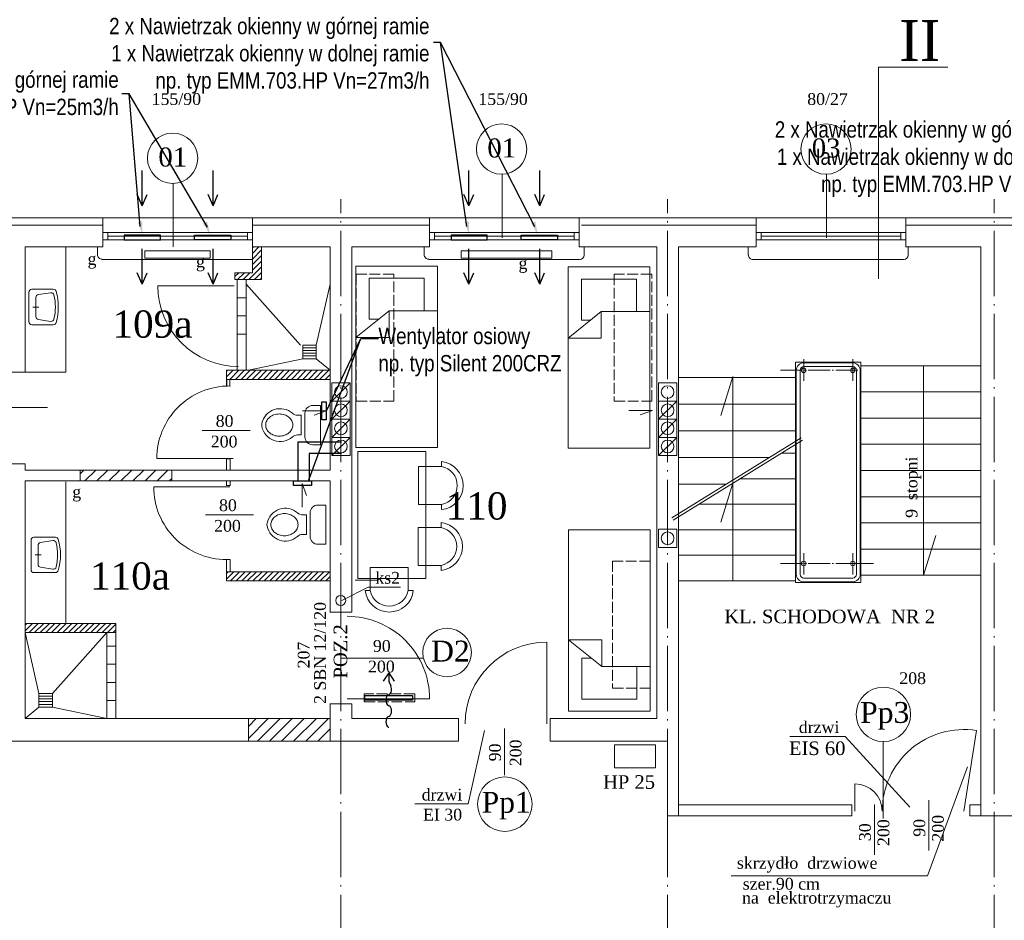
# Model space of a CAD drawing. Extents: x -26247 to 57310, y -7736 to 23659.
# Tile 4 of 15: x 16764 to 17849, y 9643 to 10636. Entities that reach past the tile are written whole.
import ezdxf
from ezdxf import colors
from ezdxf.entities.mleader import LeaderData, LeaderLine
from ezdxf.math import Vec2, Vec3

# ---------------------------------------------------------------- set-up
doc = ezdxf.new("R2010")
doc.units = 0
doc.header["$MEASUREMENT"] = 0
doc.linetypes.add('xref_PW-etapII$0$ACAD_ISO02W100', pattern=[15, 12, -3])
doc.linetypes.add('xref_PW-etapII$0$ACAD_ISO04W100', pattern=[30.5, 24, -3, 0.5, -3])
doc.layers.get('0').update_dxf_attribs({"color": 8, "linetype": 'CONTINUOUS'})
for name, color, linetype, lineweight in [('#2DL_SYM', 250, 'CONTINUOUS', 30), ('#Nawiew', 250, 'CONTINUOUS', 30), ('xref_PW-etapII$0$CIENKIE', 8, 'CONTINUOUS', 9), ('xref_PW-etapII$0$NAPIS', 8, 'CONTINUOUS', 9), ('xref_PW-etapII$0$OSIE', 8, 'xref_PW-etapII$0$ACAD_ISO04W100', 9), ('xref_PW-etapII$0$PRZERYW', 8, 'xref_PW-etapII$0$ACAD_ISO02W100', 9), ('xref_PW-etapII$0$SCIANY', 8, 'CONTINUOUS', 9), ('xref_PW-etapII$0$urzadzenia', 8, 'CONTINUOUS', 9), ('xref_PW-etapII$0$URZĄDZENIA', 8, 'CONTINUOUS', 9)]:
    doc.layers.add(name, color=color, linetype=linetype, lineweight=lineweight)
for name, color, linetype in [('#KS OPIS', 7, 'CONTINUOUS'), ('#WM_Tabelka pom', 7, 'CONTINUOUS'), ('CIENKIE', 8, 'CONTINUOUS')]:
    doc.layers.add(name, color=color, linetype=linetype)
doc.styles.get("Standard").update_dxf_attribs({"font": 'arial.ttf'})
doc.styles.add('xref_PW-etapII$0$NEWROMAN', font='TIMES.TTF')
pattern_1 = [(45, (0, 0), (-6.629126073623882, 6.629126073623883), [])]
pattern_2 = [(45, (0, 0), (-3.093592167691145, 3.093592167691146), [])]

# ---------------------------------------------------------------- blocks, each defined once
blk = doc.blocks.new('CPLS_455')
at = {"lineweight": 30}
for p, q in [((-0.4961523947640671, 0.008079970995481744), (-0.5, 1.13686837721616e-13)), ((-0.3038476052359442, 0.008079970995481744), (-0.2961523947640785, -0.008079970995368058)), ((-0.09615239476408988, 0.008079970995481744), (-0.1038476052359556, -0.008079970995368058)), ((0.09615239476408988, 0.008079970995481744), (0.1038476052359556, -0.008079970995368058)), ((0.5, 1.13686837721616e-13), (0.3500000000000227, 0.1000000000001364)), ((0.5, 1.13686837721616e-13), (0.3500000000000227, -0.09999999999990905)), ((0.5, 1.13686837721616e-13), (0.3710277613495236, 1.13686837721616e-13)), ((0.3307530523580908, -0.008468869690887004), (0.2591373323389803, -0.03998057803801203))]:
    blk.add_line(p, q, dxfattribs=at)
blk.add_arc((0.3710277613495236, -0.09999999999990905), 0.09999999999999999, 90, 113.7500250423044, dxfattribs=at)
for centre, major_axis, ratio, start_param, end_param in [((-0.3999999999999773, -0.00840329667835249), (-0.09999999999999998, 0), 0.5999999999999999, 3.419892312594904, 6.004885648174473), ((0, -0.00840329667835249), (-0.09999999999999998, 0), 0.6000000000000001, 3.419892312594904, 6.004885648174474), ((-0.1999999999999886, 0.008403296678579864), (0.09999999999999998, 9.999999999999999e-17), 0.6, 3.419892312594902, 6.004885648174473), ((0.1999999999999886, 0.008403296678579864), (0.09999999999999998, 0), 0.6000000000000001, 3.419892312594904, 5.345149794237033)]:
    blk.add_ellipse(centre, major_axis=major_axis, ratio=ratio, start_param=start_param, end_param=end_param, dxfattribs=at)
blk = doc.blocks.new('xref_PW-etapII$0$R053')
for p, q in [((0, 0.6082824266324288), (0, 0)), ((0.9166666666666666, 0.6916157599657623), (0.08333333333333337, 0.6916157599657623)), ((0.5, 0.5749490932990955), (0.5, 0.4082824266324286)), ((0.9999999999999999, -1.665334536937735e-16), (0.9999999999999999, 0.6082824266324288)), ((0.09487853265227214, 0.07453731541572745), (0.1485485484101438, 0.4210379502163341)), ((0.7691001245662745, 0.4916157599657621), (0.2308998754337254, 0.4916157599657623)), ((0.9051214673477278, 0.07453731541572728), (0.8514514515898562, 0.4210379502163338))]:
    blk.add_line(p, q)
for centre, radius, start, end in [((0.08333333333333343, 0.6082824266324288), 0.08333333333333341, 90.00000000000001, 180), ((0.9166666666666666, 0.6082824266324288), 0.08333333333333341, 0, 90), ((0.2308998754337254, 0.4082824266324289), 0.08333333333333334, 90, 171.1953358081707), ((0.7691001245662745, 0.4082824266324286), 0.08333333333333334, 8.80466419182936, 90), ((0.08333333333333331, 0), 0.08333333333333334, 180, 254.0470482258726), ((0.1772298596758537, 0.0617817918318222), 0.08333333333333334, 171.1953358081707, 256.979782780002), ((0.8227701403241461, 0.06178179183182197), 0.08333333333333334, 283.0202172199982, 8.804664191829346), ((0.5, 1.457605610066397), 1.599323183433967, 254.0470482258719, 285.9529517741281), ((0.5, 1.457605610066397), 1.515989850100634, 256.9797827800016, 283.0202172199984), ((0.9166666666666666, -1.665334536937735e-16), 0.08333333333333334, 285.9529517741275, 0)]:
    blk.add_arc(centre, radius, start, end)
blk = doc.blocks.new('xref_PW-etapII$0$R056')
for p, q in [((-0.3320547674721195, 0.9984149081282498), (0.334611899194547, 0.9984149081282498)), ((-0.3320547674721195, 0.8650815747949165), (-0.3320547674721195, 0.9984149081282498)), ((0.334611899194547, 0.9984149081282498), (0.3346118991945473, 0.8650815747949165)), ((0.201278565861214, 0.731748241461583), (-0.1987214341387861, 0.731748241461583)), ((-0.1653881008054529, 0.6702006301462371), (0.001278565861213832, 0.6702006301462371)), ((-0.1653881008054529, 0.6702006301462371), (-0.1653881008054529, 0.6074354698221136)), ((0.1679452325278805, 0.6702006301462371), (0.001278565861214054, 0.6702006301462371)), ((0.1679452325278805, 0.6702006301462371), (0.1679452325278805, 0.6074354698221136))]:
    blk.add_line(p, q)
blk.add_lwpolyline([(0.001278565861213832, 0.06658816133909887, 0.1175142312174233), (0.07149093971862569, 0.0833211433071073, 0.104443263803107), (0.134659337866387, 0.1339908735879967, 0.09007089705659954), (0.1750442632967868, 0.2067066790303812, 0.08201000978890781), (0.1899074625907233, 0.296715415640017, 0.08201000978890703), (0.1750442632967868, 0.3867241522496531, 0.0900708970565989), (0.134659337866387, 0.4594399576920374, 0.1044432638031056), (0.07149093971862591, 0.510109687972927, 0.1175142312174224), (0.001278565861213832, 0.5268426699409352, 0.1175142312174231), (-0.06893380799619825, 0.5101096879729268, 0.1044432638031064), (-0.1321022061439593, 0.4594399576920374, 0.09007089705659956), (-0.1724871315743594, 0.3867241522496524, 0.08201000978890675), (-0.1873503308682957, 0.296715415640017, 0.08201000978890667), (-0.1724871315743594, 0.2067066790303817, 0.0900708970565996), (-0.1321022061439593, 0.1339908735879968, 0.1044432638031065), (-0.06893380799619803, 0.0833211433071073, 0.1175142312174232)], format="xyb", close=True)
for centre, radius, start, end in [((-0.1987214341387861, 0.8650815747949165), 0.1333333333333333, 180, 270), ((0.201278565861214, 0.8650815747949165), 0.1333333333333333, 270, 0), ((0.0377247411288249, 0.3112250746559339), 0.3149262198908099, 138.6390039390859, 258.4219483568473), ((-0.2987214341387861, 0.6074354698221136), 0.1333333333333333, 318.6390039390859, 0), ((-0.03516760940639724, 0.3112250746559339), 0.3149262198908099, 281.5780516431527, 41.36099606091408), ((0.3012785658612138, 0.6074354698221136), 0.1333333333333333, 180, 221.3609960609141), ((0.001278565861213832, 0.133327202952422), 0.1333333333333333, 258.4219483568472, 281.5780516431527)]:
    blk.add_arc(centre, radius, start, end)
blk = doc.blocks.new('xref_PW-etapII$0$A$C783649DA')
at = {"layer": 'xref_PW-etapII$0$CIENKIE', "ltscale": 3}
for p, q in [((-3500.788891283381, 550.0122239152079), (-3529.870379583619, 535.066864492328)), ((-3465.358818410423, 550.0122239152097), (-3500.788891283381, 550.0122239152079))]:
    blk.add_line(p, q, dxfattribs=at)
blk.add_circle((-3531.162069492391, 535.2093890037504), 5.5, dxfattribs=at)
at = {"layer": 'xref_PW-etapII$0$NAPIS', "lineweight": 25, "ltscale": 3, "style": 'xref_PW-etapII$0$NEWROMAN'}
blk.add_text('ks2', height=13, dxfattribs=at).set_placement((-3493.064117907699, 553.7165606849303))
blk = doc.blocks.new('xref_PW-etapII')
at = {"layer": 'xref_PW-etapII$0$CIENKIE', "ltscale": 3}
h = blk.add_hatch(dxfattribs=at)
h.set_pattern_fill('ANSI31', color=256, scale=75, style=0)
h.set_pattern_definition(pattern_1)
h.paths.add_polyline_path([(38743.78920557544, 15993.80888814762), (38743.78920557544, 15981.80888814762), (38844.78920557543, 15981.80888814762), (38844.78920557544, 15993.80888814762)])
at = {"layer": 'xref_PW-etapII$0$urzadzenia', "ltscale": 3}
h = blk.add_hatch(dxfattribs=at)
h.set_pattern_fill('ANSI31', color=256, scale=35, style=0)
h.set_pattern_definition([(45, (26634.02808259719, 14152.41620198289), (-3.093592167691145, 3.093592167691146), [])])
h.paths.add_polyline_path([(38683.30064004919, 15824.80888814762), (38683.30064004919, 15814.80888814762), (38783.30064004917, 15814.80888814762), (38783.30064004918, 15824.80888814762)])
h = blk.add_hatch(dxfattribs=at)
h.set_pattern_fill('ANSI31', color=256, scale=75, style=0)
h.set_pattern_definition(pattern_1)
h.paths.add_polyline_path([(39019.30064004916, 15719.80888814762), (38929.30064004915, 15719.80888814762), (38929.30064004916, 15694.80888814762), (39019.30064004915, 15694.80888814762)])
at = {"layer": 'xref_PW-etapII$0$URZĄDZENIA', "ltscale": 3}
h = blk.add_hatch(dxfattribs=at)
h.set_pattern_fill('ANSI31', color=256, scale=35, style=0)
h.set_pattern_definition([(45, (-2.5, 0), (-3.093592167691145, 3.093592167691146), [])])
h.paths.add_polyline_path([(38943.80064004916, 16203.80888814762), (38943.80064004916, 16239.80888814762), (38933.80064004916, 16239.80888814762), (38933.80064004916, 16211.30888814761), (38914.43933489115, 16211.30888814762), (38914.43933489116, 16203.80888814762)])
h = blk.add_hatch(dxfattribs=at)
h.set_pattern_fill('ANSI31', color=256, scale=35, style=0)
h.set_pattern_definition(pattern_2)
h.paths.add_polyline_path([(39019.30064004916, 16093.80888814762), (39019.30064004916, 16103.80888814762), (38905.30064004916, 16103.80888814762), (38905.30064004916, 16093.80888814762)])
h = blk.add_hatch(dxfattribs=at)
h.set_pattern_fill('ANSI31', color=256, scale=35, style=0)
h.set_pattern_definition(pattern_2)
h.paths.add_polyline_path([(38905.30064004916, 15881.80888814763), (38905.30064004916, 15871.80888814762), (39019.30064004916, 15871.80888814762), (39019.30064004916, 15881.80888814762)])
at = {"layer": 'xref_PW-etapII$0$CIENKIE', "color": 8, "ltscale": 3}
for p, q in [((39208.80064004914, 16249.80888814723), (39208.80064004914, 16319.88765112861)), ((39566.30064004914, 16249.80888814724), (39566.30064004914, 16319.88765112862)), ((38846.30064004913, 16239.80888814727), (38846.30064004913, 16309.88765112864)), ((38766.30064004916, 16271.80888814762), (38933.80064004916, 16271.80888814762)), ((39126.30064004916, 16271.80888814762), (39296.30064004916, 16271.80888814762)), ((39486.30064004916, 16271.80888814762), (39656.30064004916, 16271.80888814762)), ((38576.30064004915, 16263.80888814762), (38768.80064004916, 16263.80888814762)), ((38768.80064004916, 16255.67033162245), (38933.80064004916, 16255.67033162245)), ((38774.30064004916, 16255.67033162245), (38774.30064004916, 16247.67033162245)), ((38928.30064004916, 16255.67033162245), (38928.30064004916, 16247.67033162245)), ((38933.80064004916, 16263.80888814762), (39128.80064004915, 16263.80888814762)), ((39128.80064004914, 16255.67033162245), (39293.80064004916, 16255.67033162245)), ((39134.30064004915, 16255.67033162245), (39134.30064004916, 16247.67033162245)), ((39288.30064004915, 16255.67033162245), (39288.30064004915, 16247.67033162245)), ((39296.30064004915, 16263.80888814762), (39488.80064004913, 16263.80888814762)), ((39488.80064004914, 16255.67033162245), (39653.80064004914, 16255.67033162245)), ((39494.30064004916, 16255.67033162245), (39494.30064004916, 16247.67033162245)), ((39648.30064004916, 16255.67033162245), (39648.30064004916, 16247.67033162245)), ((39653.80064004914, 16263.80888814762), (39848.80064004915, 16263.80888814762)), ((38768.80064004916, 16247.67033162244), (38933.80064004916, 16247.67033162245)), ((38774.30064004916, 16251.67033162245), (38928.30064004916, 16251.67033162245)), ((39128.80064004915, 16247.67033162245), (39293.80064004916, 16247.67033162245)), ((39134.30064004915, 16251.67033162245), (39288.30064004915, 16251.67033162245)), ((39488.80064004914, 16247.67033162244), (39653.80064004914, 16247.67033162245)), ((39494.30064004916, 16251.67033162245), (39648.30064004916, 16251.67033162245)), ((38763.09293115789, 16240.23103689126), (38763.09293115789, 16231.2310368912)), ((38933.80064004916, 16239.80888814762), (38933.80064004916, 16211.30888814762)), ((38943.80064004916, 16239.80888814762), (38943.80064004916, 16203.80888814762)), ((39123.09293115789, 16240.23103689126), (39123.09293115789, 16231.2310368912)), ((39299.30064004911, 16239.80888814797), (39299.30064004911, 16230.80888814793)), ((39480.09293115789, 16239.80888814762), (39480.09293115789, 16230.80888814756)), ((39656.30064004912, 16239.80888814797), (39656.30064004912, 16230.80888814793)), ((38933.80064004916, 16225.80888814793), (38768.30064004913, 16225.80888814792)), ((39294.30064004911, 16225.80888814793), (39128.30064004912, 16225.80888814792)), ((39651.30064004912, 16225.80888814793), (39485.30064004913, 16225.80888814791)), ((38914.43933489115, 16203.80888814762), (38914.43933489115, 16211.30888814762)), ((39604.30064004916, 16112.80888814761), (39532.30064004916, 16112.80888814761)), ((39532.30064004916, 16112.80888814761), (39532.30064004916, 15869.80888814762)), ((39604.30064004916, 16112.80888814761), (39604.30064004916, 15869.80888814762)), ((38683.30064004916, 16101.80888814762), (38659.30064004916, 16101.80888814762)), ((39736.30064004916, 16108.80888814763), (39604.30064004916, 16108.80888814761)), ((39673.30064004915, 16108.80888814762), (39673.30064004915, 15877.80888814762)), ((39403.30064004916, 16095.80888814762), (39532.30064004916, 16095.80888814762)), ((39450.04285197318, 16053.87914307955), (39463.30064004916, 16096.80888814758)), ((39463.30064004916, 15871.80888814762), (39463.30064004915, 16096.8088881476)), ((39021.30064004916, 16069.80888814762), (39041.30064004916, 16089.80888814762)), ((39604.30064004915, 16079.93388814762), (39736.30064004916, 16079.93388814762)), ((39021.30064004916, 16049.80888814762), (39041.30064004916, 16069.80888814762)), ((39381.30064004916, 16049.80888814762), (39401.30064004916, 16069.80888814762)), ((38570.62839157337, 16062.69398851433), (38707.97836618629, 16062.69398851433)), ((38989.11344624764, 16059.11839284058), (39015.20129575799, 16059.11839284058)), ((39015.20129575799, 16059.11839284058), (39001.80485224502, 16054.18602544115)), ((39348.51064720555, 16059.50574867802), (39374.5984967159, 16059.50574867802)), ((39374.5984967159, 16059.50574867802), (39361.20205320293, 16054.57338127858)), ((39403.30064004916, 16066.43388814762), (39532.30064004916, 16066.43388814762)), ((39021.30064004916, 16029.80888814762), (39041.30064004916, 16049.80888814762)), ((39381.30064004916, 16029.80888814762), (39401.30064004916, 16049.80888814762)), ((39604.30064004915, 16051.05888814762), (39736.30064004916, 16051.05888814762)), ((38878.20215115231, 16037.36768909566), (38931.11600342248, 16037.36768909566)), ((39403.30064004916, 16037.05888814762), (39532.30064004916, 16037.05888814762)), ((39021.30064004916, 16009.80888814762), (39041.30064004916, 16029.80888814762)), ((39381.30064004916, 16009.80888814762), (39401.30064004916, 16029.80888814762)), ((39395.97942745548, 15941.2555089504), (39538.32680624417, 16029.45446195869)), ((39397.55951626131, 15938.70534829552), (39539.90689505, 16026.90430130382)), ((39604.30064004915, 16022.18388814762), (39736.30064004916, 16022.18388814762)), ((39403.30064004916, 16007.68388814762), (39503.19051481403, 16007.68388814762)), ((39532.30064004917, 16012.4488881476), (39516.57679756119, 16012.4488881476)), ((38659.30064004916, 16000.80888814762), (38683.30064004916, 16000.80888814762)), ((39604.30064004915, 15993.30888814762), (39736.30064004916, 15993.30888814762)), ((39532.30064004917, 15984.32888814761), (39471.19294486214, 15984.3288881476)), ((38988.53797067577, 15953.01787789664), (38988.53797067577, 15979.105727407)), ((38988.53797067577, 15979.105727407), (38993.47033807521, 15965.70928389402)), ((39403.30064004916, 15978.30888814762), (39455.78117366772, 15978.30888814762)), ((39450.04285197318, 15936.50904234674), (39463.30064004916, 15979.43878741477)), ((39604.30064004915, 15964.43388814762), (39736.30064004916, 15964.43388814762)), ((39532.30064004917, 15956.20888814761), (39425.80909216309, 15956.2088881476)), ((38881.87608245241, 15944.47780419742), (38934.78993472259, 15944.47780419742)), ((39532.30064004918, 15928.08888814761), (39403.30064004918, 15928.08888814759)), ((39604.30064004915, 15935.55888814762), (39736.30064004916, 15935.55888814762)), ((39673.30064004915, 15877.80888814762), (39686.86766863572, 15921.73997795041)), ((39604.30064004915, 15906.68388814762), (39736.30064004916, 15906.68388814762)), ((39532.30064004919, 15899.9688881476), (39403.30064004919, 15899.96888814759)), ((39604.30064004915, 15877.80888814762), (39736.30064004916, 15877.80888814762)), ((39403.30064004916, 15871.80888814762), (39532.30064004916, 15871.80888814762)), ((39532.30064004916, 15869.80888814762), (39604.30064004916, 15869.80888814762)), ((39043.30064004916, 15837.30071865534), (39018.95956445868, 15837.30071865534)), ((39258.14733489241, 15714.15461291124), (39258.14733489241, 15804.15461291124)), ((39030.67309099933, 15786.58087980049), (39122.16097113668, 15786.58087980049)), ((39043.30064004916, 15736.30071865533), (39018.95956445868, 15736.30071865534)), ((39037.99470767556, 15741.61458499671), (39128.99470767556, 15741.61458499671)), ((38929.30064004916, 15694.80888814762), (38929.30064004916, 15719.80888814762)), ((39171.36973709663, 15625.82924307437), (39189.48079000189, 15706.68340709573)), ((39211.61053094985, 15657.65080743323), (39211.61053094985, 15708.91933104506)), ((39586.89157908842, 15700.26310400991), (39526.08500856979, 15700.26310400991)), ((39658.02884220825, 15622.14830979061), (39586.89157908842, 15700.26310400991)), ((39717.76344114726, 15617.76882405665), (39731.76344114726, 15706.67326714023)), ((39628.7566601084, 15609.5601326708), (39628.7566601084, 15694.53052967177)), ((39677.52861496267, 15546.46729504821), (39721.73586887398, 15666.53532954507)), ((39597.76344114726, 15617.76882405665), (39597.76344114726, 15647.76882405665)), ((39171.36973709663, 15625.82924307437), (39112.60142663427, 15625.82924307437)), ((39619.29115813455, 15569.70615837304), (39619.29115813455, 15625.05424281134)), ((39679.26590125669, 15574.50211691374), (39679.26590125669, 15629.85020135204)), ((39677.52861496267, 15546.46729504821), (39461.21270756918, 15546.46729504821))]:
    blk.add_line(p, q, dxfattribs=at)
at = {"layer": 'xref_PW-etapII$0$CIENKIE'}
blk.add_lwpolyline([(39332.92302415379, 15665.74077372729), (39332.92302415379, 15691.04194634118), (39377.99620167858, 15691.04194634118), (39377.99620167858, 15665.74077372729)], close=True, dxfattribs=at)
at = {"layer": 'xref_PW-etapII$0$CIENKIE', "ltscale": 3}
for centre, radius in [((39208.30501401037, 16347.60292598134), 27.71970608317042), ((39565.80501401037, 16347.60292598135), 27.71970608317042), ((38845.80501401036, 16337.60292598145), 27.71970608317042), ((39148.22779465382, 15792.65721217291), 26.76567023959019), ((39629.03966134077, 15724.52919481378), 30), ((39211.89362593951, 15625.51905133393), 30)]:
    blk.add_circle(centre, radius, dxfattribs=at)
at = {"layer": 'xref_PW-etapII$0$CIENKIE'}
for centre in [(39031.30064004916, 16079.80888814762), (39391.30064004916, 16079.80888814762), (39031.30064004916, 16059.80888814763), (39391.30064004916, 16059.80888814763), (39031.30064004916, 16039.80888814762), (39391.30064004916, 16039.80888814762), (39031.30064004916, 16019.80888814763), (39391.30064004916, 16019.80888814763), (39391.30064004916, 15918.62029842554)]:
    blk.add_circle(centre, 7, dxfattribs=at)
at = {"layer": 'xref_PW-etapII$0$CIENKIE', "ltscale": 3}
for centre, radius, start, end in [((38768.09293115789, 16231.2310368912), 5, 180, 270.0000000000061), ((39128.09293115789, 16231.2310368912), 5, 180, 270.0000000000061), ((39294.30064004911, 16230.80888814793), 5, 270.000000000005, 0), ((39485.30064004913, 16230.80888814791), 5, 180, 270.0000000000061), ((39651.30064004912, 16230.80888814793), 5, 270.000000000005, 0), ((39037.99470767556, 15741.61458499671), 91, 0, 90.00000000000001), ((39258.14733489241, 15714.15461291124), 90, 90, 180), ((39717.76344114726, 15617.76882405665), 90, 81.05098193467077, 180), ((39597.76344114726, 15617.76882405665), 30, 0, 90)]:
    blk.add_arc(centre, radius, start, end, dxfattribs=at)
at = {"layer": 'xref_PW-etapII$0$OSIE', "ltscale": 3}
for p, q in [((39031.30064004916, 14538.60882876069), (39031.30064004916, 16292.33902326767)), ((39391.30064004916, 14538.60882876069), (39391.30064004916, 16292.33902326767)), ((39751.30064004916, 14538.60882876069), (39751.30064004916, 16292.33902326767)), ((39585.10230837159, 15890.80888814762), (39618.12269038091, 15890.80888814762))]:
    blk.add_line(p, q, dxfattribs=at)
at = {"layer": 'xref_PW-etapII$0$OSIE'}
for p, q in [((39541.30064004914, 16116.0983554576), (39541.30064004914, 16092.26729981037)), ((39595.30064004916, 16116.0983554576), (39595.30064004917, 16092.26729981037)), ((39515.79469717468, 16103.80888814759), (39606.79999438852, 16103.80888814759)), ((39541.30064004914, 15878.5194208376), (39541.30064004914, 15902.35047648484)), ((39595.30064004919, 15878.5194208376), (39595.30064004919, 15902.35047648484)), ((39515.79469717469, 15890.80888814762), (39606.79999438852, 15890.80888814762))]:
    blk.add_line(p, q, dxfattribs=at)
at = {"layer": 'xref_PW-etapII$0$PRZERYW'}
for points in [[(39089.66700748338, 16209.80888814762), (39048.16700748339, 16209.80888814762), (39048.16700748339, 16069.80888814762), (39089.66700748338, 16069.80888814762)], [(39373.82834544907, 16209.80888814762), (39332.32834544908, 16209.80888814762), (39332.32834544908, 16069.80888814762), (39373.82834544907, 16069.80888814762)], [(39372.12676179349, 15893.52868004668), (39330.6267617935, 15893.52868004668), (39330.6267617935, 15753.52868004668), (39372.12676179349, 15753.52868004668)], [(39112.55570968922, 15746.96654257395), (39056.93185081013, 15746.96654257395), (39056.93185081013, 15738.41446358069), (39112.55570968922, 15738.41446358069)]]:
    blk.add_lwpolyline(points, close=True, dxfattribs=at)
at = {"layer": 'xref_PW-etapII$0$SCIANY', "ltscale": 3}
for p, q in [((39700.08913422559, 16437.86581933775), (39623.49617289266, 16437.86581933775)), ((39623.49617289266, 16204.60363419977), (39623.49617289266, 16437.86581933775)), ((38576.30064004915, 16271.80888814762), (38768.80064004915, 16271.80888814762)), ((38768.80064004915, 16271.80888814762), (38768.80064004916, 16239.80888814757)), ((38933.80064004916, 16271.80888814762), (39128.80064004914, 16271.80888814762)), ((38933.80064004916, 16271.80888814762), (38933.80064004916, 16239.80888814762)), ((39128.80064004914, 16271.80888814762), (39128.80064004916, 16239.80888814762)), ((39293.80064004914, 16271.80888814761), (39486.30064004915, 16271.80888814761)), ((39293.80064004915, 16271.80888814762), (39293.80064004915, 16239.80888814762)), ((39296.30064004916, 16271.80888814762), (39486.30064004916, 16271.80888814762)), ((39488.80064004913, 16271.80888814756), (39488.80064004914, 16239.80888814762)), ((39653.80064004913, 16271.80888814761), (39848.80064004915, 16271.80888814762)), ((39653.80064004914, 16271.80888814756), (39653.80064004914, 16239.80888814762)), ((39656.30064004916, 16271.80888814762), (39846.30064004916, 16271.80888814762)), ((39293.80064004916, 16247.67033162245), (39293.80064004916, 16239.80888814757)), ((38683.30064004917, 16239.80888814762), (38768.80064004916, 16239.80888814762)), ((38933.80064004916, 16239.80888814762), (39019.30064004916, 16239.80888814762)), ((39043.30064004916, 16239.80888814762), (39128.80064004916, 16239.80888814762)), ((39293.80064004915, 16239.80888814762), (39379.30064004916, 16239.80888814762)), ((39403.30064004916, 16239.80888814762), (39488.80064004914, 16239.80888814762)), ((39653.80064004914, 16239.80888814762), (39736.30064004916, 16239.80888814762)), ((38914.43933489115, 16211.30888814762), (38933.80064004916, 16211.30888814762)), ((38914.43933489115, 16203.80888814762), (38943.80064004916, 16203.80888814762)), ((38905.30064004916, 16103.80888814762), (39019.30064004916, 16103.80888814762)), ((38905.30064004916, 16093.80888814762), (39019.30064004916, 16093.80888814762)), ((38683.30064004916, 15993.80888814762), (38743.78920557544, 15993.80888814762)), ((38743.78920557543, 15993.80888814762), (39019.30064004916, 15993.80888814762)), ((38683.30064004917, 15981.80888814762), (38743.78920557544, 15981.80888814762)), ((38743.78920557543, 15981.80888814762), (39019.30064004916, 15981.80888814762)), ((38905.30064004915, 15881.80888814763), (39019.30064004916, 15881.80888814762)), ((38905.30064004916, 15871.80888814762), (39019.30064004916, 15871.80888814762)), ((39047.12822129, 15872.49545074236), (39071.12822129, 15872.49545074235)), ((38783.30064004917, 15824.80888814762), (38683.30064004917, 15824.80888814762)), ((38783.30064004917, 15814.80888814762), (38683.30064004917, 15814.80888814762)), ((38683.30064004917, 15719.80888814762), (39019.30064004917, 15719.80888814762)), ((39043.30064004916, 15719.80888814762), (39160.80064004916, 15719.80888814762)), ((39160.80064004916, 15719.80888814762), (39160.80064004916, 15694.80888814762)), ((39261.80064004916, 15719.80888814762), (39261.80064004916, 15694.80888814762)), ((39261.80064004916, 15719.80888814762), (39379.30064004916, 15719.80888814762)), ((38541.80064004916, 15694.80888814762), (39019.30064004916, 15694.80888814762)), ((39019.30064004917, 15694.80888814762), (39160.80064004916, 15694.80888814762)), ((39261.80064004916, 15694.80888814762), (39391.30064004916, 15694.80888814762)), ((39403.30064004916, 15624.80888814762), (39594.30064004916, 15624.80888814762)), ((39724.30064004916, 15624.80888814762), (39736.30064004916, 15624.80888814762)), ((39391.30064004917, 15612.80888814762), (39594.30064004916, 15612.80888814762)), ((39724.30064004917, 15612.80888814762), (39879.6371581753, 15612.80888814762))]:
    blk.add_line(p, q, dxfattribs=at)
at = {"layer": 'xref_PW-etapII$0$SCIANY'}
for p, q in [((38683.30064004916, 16101.80888814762), (38683.30064004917, 16239.80888814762)), ((39019.30064004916, 16206.21566153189), (39019.30064004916, 16239.80888814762)), ((39019.30064004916, 15993.80888814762), (39019.30064004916, 16239.80888814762)), ((39043.30064004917, 16206.21566153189), (39043.30064004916, 16239.80888814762)), ((39043.30064004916, 15837.30071865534), (39043.30064004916, 16239.80888814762)), ((39379.30064004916, 15719.80888814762), (39379.30064004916, 16239.80888814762)), ((39403.30064004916, 15612.80888814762), (39403.30064004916, 16239.80888814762)), ((39736.30064004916, 15612.80888814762), (39736.30064004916, 16239.80888814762)), ((38905.30064004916, 16093.80888814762), (38905.30064004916, 16103.80888814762)), ((38683.30064004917, 15993.80888814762), (38683.30064004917, 16000.80888814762)), ((38743.78920557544, 15981.80888814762), (38743.78920557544, 15993.80888814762)), ((38844.78920557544, 15981.80888814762), (38844.78920557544, 15993.80888814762)), ((38683.30064004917, 15719.80888814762), (38683.30064004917, 15981.80888814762)), ((39019.30064004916, 15837.30071865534), (39019.30064004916, 15981.80888814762)), ((38905.30064004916, 15871.80888814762), (38905.30064004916, 15881.80888814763)), ((38783.30064004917, 15814.80888814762), (38783.30064004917, 15824.80888814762)), ((39019.30064004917, 15694.80888814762), (39019.30064004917, 15736.30071865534)), ((39043.30064004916, 15719.80888814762), (39043.30064004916, 15736.30071865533)), ((39391.30064004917, 15612.80888814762), (39391.30064004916, 15694.80888814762)), ((39594.30064004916, 15612.80888814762), (39594.30064004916, 15624.80888814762)), ((39724.30064004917, 15612.80888814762), (39724.30064004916, 15624.80888814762))]:
    blk.add_line(p, q, dxfattribs=at)
at = {"layer": 'xref_PW-etapII$0$SCIANY', "ltscale": 3}
for centre in [(39541.30064004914, 16103.80888814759), (39595.30064004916, 16103.80888814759), (39541.30064004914, 15890.80888814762), (39595.30064004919, 15890.80888814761)]:
    blk.add_circle(centre, 2.5, dxfattribs=at)
at = {"layer": 'xref_PW-etapII$0$urzadzenia'}
for p, q in [((38728.30064004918, 16239.70938506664), (38728.30064004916, 16101.80888814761)), ((39047.71720217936, 16218.70991537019), (39047.71720217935, 16018.70991537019)), ((39137.71720217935, 16218.70991537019), (39137.71720217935, 16018.70991537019)), ((39281.58974956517, 16217.80888814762), (39281.58974956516, 16017.80888814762)), ((39371.58974956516, 16217.80888814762), (39371.58974956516, 16017.80888814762)), ((39062.36846530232, 16205.19434278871), (39062.36846530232, 16160.14243418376)), ((39062.36846530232, 16205.19434278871), (39062.36846530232, 16160.14243418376)), ((39123.06593905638, 16205.19434278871), (39123.06593905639, 16169.48229547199)), ((39296.24101268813, 16204.29331556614), (39296.24101268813, 16159.24140696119)), ((39296.24101268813, 16204.29331556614), (39296.24101268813, 16159.24140696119)), ((39356.93848644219, 16204.29331556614), (39356.9384864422, 16168.58126824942)), ((38905.30064004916, 16086.02374900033), (38905.30064004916, 16101.51651785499)), ((38905.62657968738, 16086.02374900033), (38905.62657968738, 16093.80888814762)), ((38908.89034529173, 16085.78287141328), (38908.89034529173, 16093.56801056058)), ((39021.30064004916, 16089.80888814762), (39041.30064004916, 16089.80888814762)), ((39381.30064004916, 16089.80888814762), (39401.30064004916, 16089.80888814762)), ((39021.30064004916, 16069.80888814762), (39041.30064004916, 16069.80888814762)), ((39381.30064004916, 16069.80888814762), (39401.30064004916, 16069.80888814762)), ((39021.30064004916, 16049.80888814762), (39041.30064004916, 16049.80888814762)), ((39381.30064004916, 16049.80888814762), (39401.30064004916, 16049.80888814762)), ((39021.30064004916, 16029.80888814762), (39041.30064004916, 16029.80888814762)), ((39381.30064004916, 16029.80888814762), (39401.30064004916, 16029.80888814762)), ((38905.30064004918, 15993.80888814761), (38905.30064004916, 16006.02374900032)), ((38909.30064004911, 15993.80888814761), (38909.30064004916, 16006.02374900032)), ((39021.30064004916, 16009.80888814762), (39041.30064004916, 16009.80888814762)), ((39381.30064004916, 16009.80888814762), (39401.30064004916, 16009.80888814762)), ((38728.30064004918, 15980.80888814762), (38728.30064004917, 15824.80888814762)), ((38905.30064004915, 15981.80888814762), (38905.30064004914, 15976.80888814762)), ((38909.30064004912, 15981.80888814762), (38909.30064004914, 15976.80888814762)), ((39282.14831162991, 15727.87365937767), (39282.1483116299, 15927.87365937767)), ((39372.1483116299, 15727.87365937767), (39372.1483116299, 15927.87365937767)), ((39381.30064004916, 15928.62029842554), (39401.30064004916, 15928.62029842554)), ((39381.30064004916, 15908.62029842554), (39401.30064004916, 15908.62029842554)), ((39296.79957475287, 15741.38923195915), (39296.79957475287, 15786.4411405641)), ((39296.79957475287, 15741.38923195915), (39296.79957475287, 15786.4411405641)), ((39357.49704850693, 15741.38923195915), (39357.49704850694, 15777.10127927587))]:
    blk.add_line(p, q, dxfattribs=at)
at = {"layer": 'xref_PW-etapII$0$urzadzenia', "ltscale": 3}
for p, q in [((39047.71720217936, 16218.70991537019), (39137.71720217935, 16218.70991537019)), ((39281.58974956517, 16217.80888814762), (39371.58974956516, 16217.80888814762)), ((39062.36846530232, 16205.19434278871), (39123.06593905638, 16205.19434278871)), ((39296.24101268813, 16204.29331556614), (39356.93848644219, 16204.29331556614)), ((38913.48569666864, 16196.97099282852), (38829.48569666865, 16196.97099282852)), ((38916.80064004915, 16183.80888814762), (38926.80064004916, 16183.80888814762)), ((39047.71720217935, 16140.03812094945), (39084.29197426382, 16169.48229547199)), ((39084.29197426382, 16169.48229547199), (39137.71720217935, 16169.48229547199)), ((39084.29197426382, 16169.48229547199), (39084.29197426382, 16140.03812094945)), ((39281.58974956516, 16139.13709372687), (39318.16452164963, 16168.58126824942)), ((39318.16452164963, 16168.58126824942), (39371.58974956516, 16168.58126824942)), ((39318.16452164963, 16168.58126824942), (39318.16452164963, 16139.13709372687)), ((38916.80064004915, 16163.80888814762), (38926.80064004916, 16163.80888814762)), ((39062.36846530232, 16160.14243418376), (39072.69024647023, 16160.14243418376)), ((39296.24101268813, 16159.24140696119), (39306.56279385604, 16159.24140696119)), ((38916.80064004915, 16143.80888814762), (38926.80064004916, 16143.80888814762)), ((39047.71720217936, 16140.03812094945), (39084.29197426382, 16140.03812094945)), ((39281.58974956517, 16139.13709372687), (39318.16452164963, 16139.13709372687)), ((38989.14302791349, 16116.56318179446), (38989.14302791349, 16131.56318179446)), ((38989.14302791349, 16131.56318179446), (39004.14302791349, 16131.56318179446)), ((38989.14302791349, 16128.56318179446), (39004.14302791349, 16128.56318179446)), ((38989.14302791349, 16125.56318179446), (39004.14302791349, 16125.56318179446)), ((39004.14302791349, 16116.56318179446), (39004.14302791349, 16131.56318179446)), ((38989.14302791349, 16122.56318179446), (39004.14302791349, 16122.56318179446)), ((38989.14302791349, 16119.56318179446), (39004.14302791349, 16119.56318179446)), ((38989.14302791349, 16116.56318179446), (39004.14302791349, 16116.56318179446)), ((39021.30064004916, 16089.80888814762), (39021.30064004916, 16009.80888814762)), ((39041.30064004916, 16089.80888814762), (39041.30064004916, 16009.80888814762)), ((39381.30064004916, 16089.80888814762), (39381.30064004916, 16009.80888814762)), ((39401.30064004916, 16089.80888814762), (39401.30064004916, 16009.80888814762)), ((39047.71720217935, 16018.70991537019), (39137.71720217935, 16018.70991537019)), ((39281.58974956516, 16017.80888814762), (39371.58974956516, 16017.80888814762)), ((38912.37215713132, 16006.54088309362), (38828.37215713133, 16006.54088309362)), ((38905.30064004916, 16006.02374900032), (38909.30064004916, 16006.02374900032)), ((38908.986520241, 15975.24095956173), (38824.98652024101, 15975.24095956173)), ((38905.30064004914, 15976.80888814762), (38909.30064004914, 15976.80888814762)), ((39282.1483116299, 15927.87365937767), (39372.1483116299, 15927.87365937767)), ((39381.30064004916, 15928.62029842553), (39381.30064004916, 15908.62029842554)), ((39401.30064004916, 15928.62029842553), (39401.30064004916, 15908.62029842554)), ((39541.30064004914, 15874.80888814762), (39595.30064004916, 15874.80888814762)), ((39541.30064004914, 15870.60888814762), (39595.30064004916, 15870.60888814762)), ((38783.30064004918, 15799.80888814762), (38773.30064004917, 15799.80888814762)), ((39282.14831162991, 15806.54545379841), (39318.72308371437, 15806.54545379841)), ((39282.1483116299, 15806.54545379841), (39318.72308371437, 15777.10127927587)), ((39318.72308371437, 15777.10127927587), (39318.72308371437, 15806.54545379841)), ((38783.30064004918, 15779.80888814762), (38773.30064004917, 15779.80888814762)), ((39296.79957475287, 15786.4411405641), (39307.12135592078, 15786.4411405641)), ((39318.72308371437, 15777.10127927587), (39372.1483116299, 15777.10127927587)), ((38783.30064004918, 15759.80888814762), (38773.30064004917, 15759.80888814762)), ((38698.45825218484, 15732.56318179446), (38698.45825218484, 15747.56318179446)), ((38713.45825218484, 15747.56318179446), (38698.45825218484, 15747.56318179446)), ((38713.45825218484, 15744.56318179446), (38698.45825218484, 15744.56318179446)), ((38713.45825218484, 15732.56318179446), (38713.45825218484, 15747.56318179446)), ((38713.45825218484, 15741.56318179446), (38698.45825218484, 15741.56318179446)), ((38713.45825218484, 15738.56318179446), (38698.45825218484, 15738.56318179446)), ((38713.45825218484, 15735.56318179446), (38698.45825218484, 15735.56318179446)), ((38713.45825218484, 15732.56318179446), (38698.45825218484, 15732.56318179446)), ((38783.30064004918, 15739.80888814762), (38773.30064004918, 15739.80888814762)), ((39296.79957475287, 15741.38923195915), (39357.49704850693, 15741.38923195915)), ((39282.14831162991, 15727.87365937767), (39372.1483116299, 15727.87365937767))]:
    blk.add_line(p, q, dxfattribs=at)
at = {"layer": 'xref_PW-etapII$0$urzadzenia'}
for points in [[(38815.32164065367, 16235.57195947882), (38887.32164065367, 16235.57195947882), (38887.32164065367, 16227.57195947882), (38815.32164065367, 16227.57195947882)], [(39163.73290012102, 16235.5719594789), (39263.73290012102, 16235.5719594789), (39263.73290012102, 16227.5719594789), (39163.73290012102, 16227.5719594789)], [(39124.74560545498, 16014.34965955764), (39049.74560545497, 16014.34965955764), (39049.74560545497, 15874.34965955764), (39124.74560545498, 15874.34965955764)]]:
    blk.add_lwpolyline(points, close=True, dxfattribs=at)
at = {"layer": 'xref_PW-etapII$0$urzadzenia', "ltscale": 3}
for centre, radius, start, end in [((39541.30064004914, 15878.80888814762), 8.2, 180, 269.9999999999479), ((39541.30064004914, 15878.80888814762), 4, 180, 269.9999999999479), ((39595.30064004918, 15878.80888814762), 4, 270.0000000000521, 7.016477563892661e-15), ((39595.30064004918, 15878.80888814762), 8.2, 270.0000000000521, 7.016477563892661e-15)]:
    blk.add_arc(centre, radius, start, end, dxfattribs=at)
at = {"layer": 'xref_PW-etapII$0$URZĄDZENIA', "ltscale": 3}
for p, q in [((38916.80064004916, 16203.80888814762), (38916.80064004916, 16103.80888814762)), ((38926.80064004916, 16203.80888814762), (38926.80064004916, 16103.80888814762)), ((38916.80064004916, 16198.80888814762), (38916.80064004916, 16103.80888814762)), ((38986.64302791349, 16131.56318179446), (38926.80064004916, 16198.80888814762)), ((38986.64302791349, 16131.56318179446), (38926.80064004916, 16198.80888814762)), ((38926.80064004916, 16198.80888814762), (38926.80064004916, 16103.80888814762)), ((39004.14302791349, 16131.56318179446), (39019.30064004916, 16198.80888814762)), ((38989.14302791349, 16116.56318179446), (38929.30064004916, 16103.80888814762)), ((39004.14302791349, 16116.56318179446), (39019.30064004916, 16103.80888814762)), ((38683.30064004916, 16101.80888814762), (38728.30064004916, 16101.80888814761)), ((39541.30064004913, 16112.00888814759), (39595.30064004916, 16112.00888814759)), ((39541.30064004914, 16107.80888814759), (39595.30064004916, 16107.80888814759)), ((38904.98652024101, 15895.24095956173), (38909.30064004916, 15895.24095956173)), ((38905.30064004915, 15881.80888814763), (38905.30064004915, 15895.24095956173)), ((38698.45825218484, 15747.56318179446), (38683.30064004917, 15814.80888814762)), ((38713.45825218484, 15747.56318179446), (38773.30064004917, 15814.80888814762)), ((38773.30064004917, 15814.80888814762), (38773.30064004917, 15719.80888814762)), ((38783.30064004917, 15814.80888814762), (38783.30064004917, 15719.80888814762)), ((38698.45825218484, 15732.56318179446), (38683.30064004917, 15719.80888814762)), ((38713.45825218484, 15732.56318179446), (38773.30064004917, 15719.80888814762))]:
    blk.add_line(p, q, dxfattribs=at)
at = {"layer": 'xref_PW-etapII$0$URZĄDZENIA'}
for p, q in [((39533.10064004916, 15878.80888814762), (39533.10064004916, 16103.80888814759)), ((39537.30064004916, 15878.80888814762), (39537.30064004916, 16103.80888814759)), ((39599.30064004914, 15878.80888814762), (39599.30064004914, 16103.80888814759)), ((39603.50064004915, 15878.80888814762), (39603.50064004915, 16103.80888814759)), ((38909.30064004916, 15895.24095956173), (38909.30064004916, 15881.80888814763))]:
    blk.add_line(p, q, dxfattribs=at)
for points in [[(39142.2167611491, 15997.86595699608), (39142.2167611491, 16003.26540738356, -0.8950139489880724), (39142.21676114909, 15950.19660636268), (39142.21676114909, 15955.90457915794, 0.8255392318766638), (39142.18038417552, 15997.79394676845), (39116.93358943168, 15997.79394676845), (39116.93358943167, 15955.90457915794), (39142.21676114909, 15955.90457915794)], [(39141.56992090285, 15930.68332082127), (39141.56992090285, 15936.08277120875, -0.8950139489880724), (39141.56992090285, 15883.01397018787), (39141.56992090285, 15888.72194298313, 0.8255392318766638), (39141.53354392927, 15930.61131059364), (39116.28674918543, 15930.61131059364), (39116.28674918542, 15888.72194298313), (39141.56992090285, 15888.72194298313)], [(39063.39590085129, 15861.08200591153), (39057.9964504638, 15861.08200591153, 0.8950139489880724), (39111.06525148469, 15861.08200591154), (39105.35727868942, 15861.08200591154, -0.8255392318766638), (39063.46791107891, 15861.11838288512), (39063.46791107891, 15886.36517762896), (39105.35727868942, 15886.36517762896), (39105.35727868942, 15861.08200591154)]]:
    blk.add_lwpolyline(points, format="xyb", dxfattribs=at)
at = {"layer": 'xref_PW-etapII$0$URZĄDZENIA', "ltscale": 3}
for centre, radius, start, end in [((38918.48569666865, 16196.97099282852), 89, 180, 270), ((38918.48569666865, 16196.97099282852), 89, 180, 270), ((39541.30064004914, 16103.80888814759), 8.2, 90.00000000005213, 180), ((39541.30064004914, 16103.80888814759), 4, 90.00000000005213, 180), ((39595.30064004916, 16103.80888814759), 8.2, 7.016477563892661e-15, 89.99999999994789), ((39595.30064004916, 16103.80888814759), 4, 7.016477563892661e-15, 89.99999999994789), ((38908.37215713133, 16006.54088309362), 80, 90.00000000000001, 180.0000000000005), ((38904.98652024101, 15975.24095956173), 80, 179.9999999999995, 270)]:
    blk.add_arc(centre, radius, start, end, dxfattribs=at)
at = {"layer": 'xref_PW-etapII$0$urzadzenia', "ltscale": 3}
blk.add_blockref('xref_PW-etapII$0$A$C783649DA', (42562.21472114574, 15314.83714808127), dxfattribs=at)
at = {"layer": 'xref_PW-etapII$0$URZĄDZENIA', "lineweight": 25, "ltscale": 3}
for name, p, xscale, yscale, zscale, rotation in [('xref_PW-etapII$0$R053', (38714.33800750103, 16154.07195659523), 39, 39, 39, 89.99999999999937), ('xref_PW-etapII$0$R056', (38944.0561800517, 16043.33526741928), -65, 65, 65, 269.9999999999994), ('xref_PW-etapII$0$R056', (38949.75139079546, 15933.71744026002), 65, 65, 65, 270.0000000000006), ('xref_PW-etapII$0$R053', (38716.7349906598, 15880.79926577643), 39, 39, 39, 89.99999999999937)]:
    blk.add_blockref(name, p, dxfattribs=dict(at, xscale=xscale, yscale=yscale, zscale=zscale, rotation=rotation))
at = {"layer": 'xref_PW-etapII$0$NAPIS', "lineweight": 25, "ltscale": 3, "style": 'xref_PW-etapII$0$NEWROMAN'}
for s, height, p in [('II', 45, (39646.51624394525, 16444.8036335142)), ('155/90', 13, (38822.62999578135, 16396.29578432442)), ('155/90', 13, (39182.62999578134, 16396.29578432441)), ('80/27', 13, (39545.12999578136, 16396.29578432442)), ('01', 21, (39192.61035416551, 16338.39951032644)), ('03', 21, (39550.1103541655, 16338.39951032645)), ('01', 21, (38830.1103541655, 16328.39951032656)), ('g', 13, (38752.06980327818, 16220.09371001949)), ('g', 13, (38871.60070191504, 16217.21294352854)), ('g', 13, (39227.00462953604, 16215.43086809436)), ('109a', 30, (38779.61326295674, 16139.75694054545)), ('80', 13, (38893.27736837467, 16041.44276391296)), ('200', 13, (38887.88068167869, 16018.73024344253)), ('g', 13, (38735.23295900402, 15963.3945325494)), ('80', 13, (38896.95129967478, 15948.55287901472)), ('110', 30, (39146.83290874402, 15939.2471723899)), ('200', 13, (38891.5546129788, 15925.84035854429)), ('110a', 30, (38754.86185355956, 15862.02578668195)), ('KL. SCHODOWA  NR 2', 15, (39453.73851890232, 15824.93965530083)), ('90', 13, (39066.52168471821, 15793.42388808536)), ('D2', 23, (39130.71060491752, 15782.74567201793)), ('200', 13, (39061.12499802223, 15770.71136761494)), ('208', 13, (39646.59276001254, 15757.879224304)), ('Pp3', 23, (39603.53294455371, 15715.11674057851)), ('drzwi  ', 13, (39535.84804200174, 15703.96744077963)), ('  EIS 60', 15, (39513.63315532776, 15679.62715015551)), ('HP 25', 15, (39320.13951030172, 15642.46233975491)), ('drzwi  ', 13, (39120.32620000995, 15629.53357984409)), ('Pp1', 23, (39186.38690915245, 15616.10659709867)), ('  EI 30', 13, (39111.93138496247, 15607.49545209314)), ('skrzydło  drzwiowe ', 13, (39467.64209730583, 15554.24480897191)), ('szer.90 cm', 13, (39474.07496436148, 15531.2625301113)), ('na  elektrotrzymaczu', 13, (39473.29574368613, 15515.89154320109))]:
    blk.add_text(s, height=height, dxfattribs=at).set_placement(p)
for s, height, p in [('9  stopni', 13, (39666.55467449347, 15941.08630163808)), ('2 SBN 12/120', 13, (39014.7887694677, 15736.03795302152)), ('POZ.2', 15, (39038.22202249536, 15764.02993270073)), ('207', 13, (38996.6649771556, 15775.20682297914)), ('90', 13, (39207.53545613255, 15672.72602465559)), ('200', 13, (39230.24797660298, 15667.32933795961)), ('30', 13, (39615.21608331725, 15584.7813755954)), ('200', 13, (39635.6195956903, 15579.38468889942)), ('90', 13, (39675.19082643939, 15589.5773341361)), ('200', 13, (39695.59433881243, 15584.18064744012))]:
    blk.add_text(s, height=height, rotation=90, dxfattribs=at).set_placement(p)

msp = doc.modelspace()

# ---------------------------------------------------------------- linework, layer by layer
at = {"layer": '#2DL_SYM'}
msp.add_lwpolyline([(17197.33926539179, 9885.944480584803), (17144.83926539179, 9885.944480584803), (17144.83926539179, 9890.944480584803), (17197.33926539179, 9890.944480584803)], close=True, dxfattribs=at)
at = {"layer": '#KS OPIS', "lineweight": 30}
for points in [[(17097.36271242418, 10194.91351954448), (17097.36271242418, 10214.91351954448), (17102.36271242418, 10214.91351954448), (17102.36271242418, 10194.91351954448)], [(17066.19236913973, 10127.60401486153), (17086.19236913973, 10127.60401486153), (17086.19236913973, 10122.60401486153), (17066.19236913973, 10122.60401486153)]]:
    msp.add_lwpolyline(points, close=True, dxfattribs=at)
at = {"layer": '#Nawiew'}
for p, q in [((16899.44375391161, 10430.85570263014), (16899.44375391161, 10469.98383992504)), ((16977.48035951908, 10430.85570263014), (16977.48035951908, 10469.98383992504)), ((17259.44375391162, 10430.85570263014), (17259.44375391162, 10469.98383992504)), ((17337.48035951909, 10430.85570263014), (17337.48035951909, 10469.98383992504)), ((16899.44375391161, 10430.85570263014), (16894.06048649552, 10443.23415508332)), ((16899.44375391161, 10430.85570263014), (16904.82702132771, 10443.23415508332)), ((16977.48035951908, 10430.85570263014), (16972.09709210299, 10443.23415508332)), ((16977.48035951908, 10430.85570263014), (16982.86362693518, 10443.23415508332)), ((17259.44375391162, 10430.85570263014), (17254.06048649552, 10443.23415508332)), ((17259.44375391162, 10430.85570263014), (17264.82702132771, 10443.23415508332)), ((17337.48035951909, 10430.85570263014), (17332.09709210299, 10443.23415508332)), ((17337.48035951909, 10430.85570263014), (17342.86362693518, 10443.23415508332)), ((16899.44375391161, 10344.48171784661), (16899.44375391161, 10383.60985514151)), ((16977.48035951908, 10344.48171784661), (16977.48035951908, 10383.60985514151)), ((17259.44375391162, 10344.48171784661), (17259.44375391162, 10383.60985514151)), ((17337.48035951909, 10344.48171784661), (17337.48035951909, 10383.60985514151)), ((16899.44375391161, 10344.48171784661), (16894.06048649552, 10356.86017029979)), ((16899.44375391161, 10344.48171784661), (16904.82702132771, 10356.86017029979)), ((16977.48035951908, 10344.48171784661), (16972.09709210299, 10356.86017029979)), ((16977.48035951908, 10344.48171784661), (16982.86362693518, 10356.86017029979)), ((17259.44375391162, 10344.48171784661), (17254.06048649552, 10356.86017029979)), ((17259.44375391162, 10344.48171784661), (17264.82702132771, 10356.86017029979)), ((17337.48035951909, 10344.48171784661), (17332.09709210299, 10356.86017029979)), ((17337.48035951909, 10344.48171784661), (17342.86362693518, 10356.86017029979))]:
    msp.add_line(p, q, dxfattribs=at)
for points in [[(16919.75609484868, 10398.46545833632), (16879.75609484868, 10398.46545833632), (16879.75609484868, 10393.46545833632), (16919.75609484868, 10393.46545833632)], [(16957.16801858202, 10398.46545833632), (16997.16801858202, 10398.46545833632), (16997.16801858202, 10393.46545833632), (16957.16801858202, 10393.46545833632)], [(17279.75609484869, 10398.46545833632), (17239.75609484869, 10398.46545833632), (17239.75609484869, 10393.46545833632), (17279.75609484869, 10393.46545833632)], [(17317.16801858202, 10398.46545833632), (17357.16801858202, 10398.46545833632), (17357.16801858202, 10393.46545833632), (17317.16801858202, 10393.46545833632)]]:
    msp.add_lwpolyline(points, close=True, dxfattribs=at)
at = {"layer": '#WM_Tabelka pom', "linetype": 'ByBlock', "lineweight": -2}
for p, q in [((17228.32140319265, 10611.05380129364), (17220.32140319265, 10611.05380129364)), ((17332.24685522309, 10407.63522019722), (17228.32140319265, 10611.05380129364)), ((17257.17972849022, 10408.24254656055), (17228.32140319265, 10611.05380129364)), ((17332.24685522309, 10407.63522019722), (17228.32140319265, 10611.05380129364)), ((16884.96510078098, 10554.26627572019), (16876.96510078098, 10554.26627572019)), ((16897.19309703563, 10408.24487111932), (16884.93711907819, 10554.26627572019)), ((16971.31640852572, 10407.27699915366), (16884.93711907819, 10554.26627572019))]:
    msp.add_line(p, q, dxfattribs=at)
at = {"layer": '#WM_Tabelka pom', "lineweight": 25, "ltscale": 3}
msp.add_line((17082.88105812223, 10127.60401485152), (17140.55406947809, 10284.77488377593), dxfattribs=at)
at = {"layer": '#WM_Tabelka pom'}
for points in [[(16894.7298615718, 10412.81770481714), (16899.75609484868, 10398.46545833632), (16899.65633249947, 10413.67203742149)], [(16966.50343635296, 10411.30173081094), (16974.65696987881, 10398.46545833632), (16971.10728329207, 10413.25226749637)], [(17254.71688045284, 10412.81315216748), (17259.75609484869, 10398.46545833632), (17259.64257652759, 10413.67194095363)], [(17328.11964712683, 10411.81502630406), (17335.40243746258, 10398.46545833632), (17332.84290108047, 10413.45541409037)], [(17328.11964712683, 10411.81502630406), (17335.40243746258, 10398.46545833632), (17332.84290108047, 10413.45541409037)]]:
    msp.add_solid(points, dxfattribs=at)
at = {"ltscale": 3}
for points in [[(17119, 10170.5), (17070.9834175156, 10170.5), (17070.9834175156, 10127.00509642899)], [(17119, 10158), (17083.4834175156, 10158), (17083.4834175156, 10127.00509642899)]]:
    msp.add_lwpolyline(points, dxfattribs=at)

# ---------------------------------------------------------------- block references
at = {"layer": '#2DL_SYM', "xscale": 60, "yscale": 60, "zscale": 60, "rotation": 90.0000000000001}
msp.add_blockref('CPLS_455', (17171.10490777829, 9886.055703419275), dxfattribs=at)
at = {"layer": 'CIENKIE', "ltscale": 3}
msp.add_blockref('xref_PW-etapII', (-21912.83858333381, -5854.204873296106), dxfattribs=at)

# ---------------------------------------------------------------- texts
at = {"layer": '#WM_Tabelka pom', "char_height": 18, "attachment_point": 9}
for s, insert in [('{\\fArial Narrow|b0|i0|c238|p34;2 x Nawietrzak okienny w górnej ramie\\P1 x Nawietrzak okienny w dolnej ramie \\Pnp. typ EMM.703.HP Vn=27m3/h}', (17216.02152362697, 10554.66965953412)), ('\\fArial Narrow|b0|i0|c238|p34;2 x Nawietrzak okienny w górnej ramie \\Pnp. typ EMM.703.HP Vn=25m3/h', (16873.58544652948, 10525.56877260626)), ('\\fArial Narrow|b0|i0|c238;2 x Nawietrzak okienny w górnej ramie\\P1 x Nawietrzak okienny w dolnej ramie \\Pnp. typ EMM.703.HP Vn=27m3/h', (17949.51274015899, 10440.64846891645))]:
    msp.add_mtext(s, dxfattribs=dict(at, insert=insert))

# ---------------------------------------------------------------- leaders
at = {"layer": '#WM_Tabelka pom'}
ml = msp.add_multileader_mtext('Standard', dxfattribs=at)
ml.set_content('\\fArial Narrow|b0|i0|c238;Wentylator osiowy\\Pnp. typ Silent 200CRZ', color=256)
ml.set_leader_properties()
ml.build(insert=Vec2(0, 0))
ml.multileader.update_dxf_attribs({"text_right_attachment_type": 6, "dogleg_length": 0.36, "arrow_head_size": 0.18})
ctx = ml.context
ctx.base_point, ctx.char_height, ctx.arrow_head_size, ctx.landing_gap_size, ctx.plane_origin = Vec3(17159.708414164, 10284.77488377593), 18, 0.18, 0.09, Vec3(17141.00406947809, 10296.41452341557)
ctx.right_attachment = 6
notes = []
notes.append((ctx, [(0, (1, 1, 0), (17140.55406947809, 10284.77488377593), (1, 0), 19.15434468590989, [(0, [(17102.36271242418, 10204.91351954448)], 0, [])])]))
ctx.mtext.insert = Vec3(17159.798414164, 10296.41452341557)
for ctx, leaders in notes:
    for number, flags, end, landing, length, lines in leaders:
        leader = LeaderData()
        leader.index, (leader.has_last_leader_line, leader.has_dogleg_vector, leader.attachment_direction) = number, flags
        leader.last_leader_point, leader.dogleg_vector, leader.dogleg_length = Vec3(end), Vec3(landing), length
        for number, points, colour, breaks in lines:
            line = LeaderLine()
            line.index, line.vertices, line.color, line.breaks = number, Vec3.list(points), colors.encode_raw_color(colour), breaks
            leader.lines.append(line)
        ctx.leaders.append(leader)

doc.saveas('drawing.dxf')
